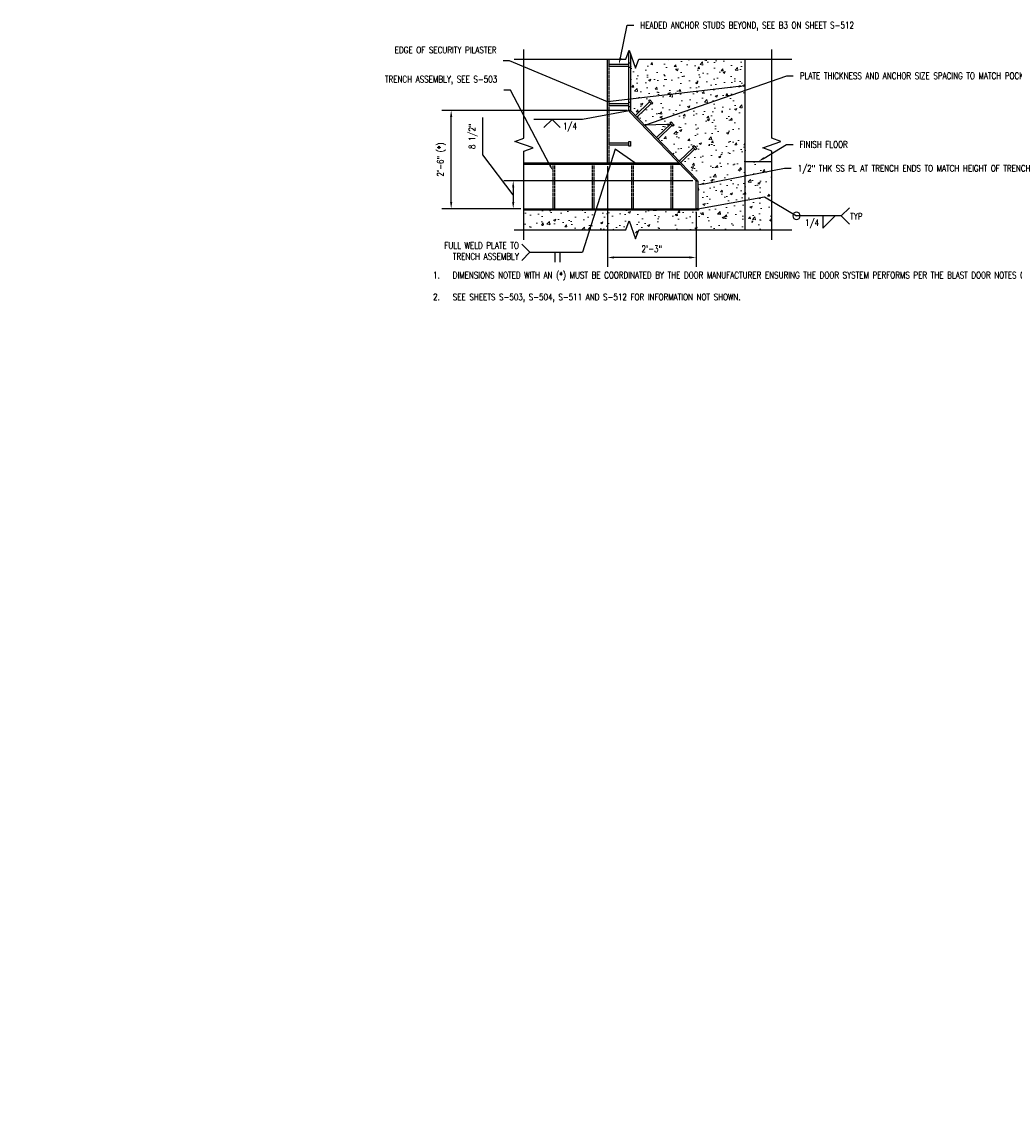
# Model space of a CAD drawing. Header units: inches. Extents: x -364 to 2682, y 0 to 504.
# Tile 11 of 19: x 678 to 981, y 0 to 333. Entities that reach past the tile are written whole.
import ezdxf
from ezdxf import colors
from ezdxf.entities.mleader import LeaderData, LeaderLine
from ezdxf.enums import TextEntityAlignment as Align
from ezdxf.math import Vec2, Vec3

# ---------------------------------------------------------------- set-up
doc = ezdxf.new("R2010")
doc.units = ezdxf.units.IN
doc.header["$MEASUREMENT"] = 0
doc.linetypes.add('HIDDEN', pattern=[0.375, 0.25, -0.125])
doc.linetypes.add('HIDDEN2', pattern=[0.1875, 0.125, -0.0625])
for name, color, linetype in [('S-ANNO-DIMS', 1, 'Continuous'), ('S-ANNO-TEXT', 2, 'Continuous'), ('S-DETL-LIGHT', 2, 'Continuous'), ('S-DETL-MEDM', 3, 'Continuous')]:
    doc.layers.add(name, color=color, linetype=linetype)
doc.layers.add('S-ANNO-PATT', color=1, linetype='Continuous', lineweight=18)
doc.layers.add('S-ANNO-SYMB', color=2, linetype='Continuous', lineweight=25)
doc.styles.add('Annotative', font='romans.shx', dxfattribs={"width": 0.8, "height": 0.125})
doc.styles.get("Standard").update_dxf_attribs({"font": 'romans.shx', "width": 0.8})
doc.dimstyles.new('Annotative', dxfattribs={"dimscale": 0, "dimtxt": 0.125, "dimasz": 0.125, "dimexe": 0.179688, "dimexo": 0.0625, "dimgap": 0.09, "dimtad": 1, "dimdec": 3, "dimzin": 3, "dimdsep": 46, "dimlunit": 4, "dimtxsty": 'Annotative', "dimcen": 0.09, "dimclrt": 2, "dimazin": 2, "dimtfac": 1, "dimtdec": 3, "dimtmove": 1, "dimatfit": 3, "dimfxl": 1, "dimtfill": 1, "dimfrac": 2, "dimtolj": 1, "dimtzin": 0, "dimarcsym": 0})
doc.dimstyles.new('ISO-25', dxfattribs={"dimtxt": 2.5, "dimasz": 2.5, "dimexe": 1.25, "dimexo": 0.625, "dimtad": 1, "dimtxsty": 'Standard', "dimcen": 2.5, "dimadec": 0, "dimazin": 0, "dimtfac": 1, "dimtmove": 0, "dimatfit": 3, "dimfxl": 1, "dimarcsym": 0})

# ---------------------------------------------------------------- blocks, each defined once
blk = doc.blocks.new('*D88')
at = {"layer": 'S-ANNO-DIMS', "color": 0, "lineweight": -2, "transparency": 16777216}
for p, q in [((856.64, 289.27), (856.64, 258.52)), ((883.64, 275.27), (883.64, 258.52)), ((881.64, 261.39), (858.64, 261.39))]:
    blk.add_line(p, q, dxfattribs=at)
at = {"layer": 'S-ANNO-DIMS', "color": 0, "transparency": 16777216}
for points in [[(858.64, 261.73), (858.64, 261.06), (856.64, 261.39)], [(881.64, 261.73), (881.64, 261.06), (883.64, 261.39)]]:
    blk.add_solid(points, dxfattribs=at)
at = {"layer": 'S-ANNO-DIMS', "color": 2, "lineweight": -3, "transparency": 16777216, "insert": (870.14, 264.02), "char_height": 2, "attachment_point": 5, "style": 'Annotative', "bg_fill": 3, "box_fill_scale": 1.25, "bg_fill_color": 256, "bg_fill_true_color": 13158600, "bg_fill_transparency": 0}
blk.add_mtext('\\A1;2\'-3"', dxfattribs=at)
blk = doc.blocks.new('*D89')
at = {"layer": 'S-ANNO-DIMS', "color": 0, "lineweight": -2, "transparency": 16777216}
for p, q in [((818.59, 292.66), (818.59, 304.07)), ((827.86, 280.52), (818.59, 292.66)), ((882.64, 284.77), (824.98, 284.77)), ((827.86, 282.77), (827.86, 278.27)), ((830.15, 276.27), (824.98, 276.27))]:
    blk.add_line(p, q, dxfattribs=at)
at = {"layer": 'S-ANNO-DIMS', "color": 0, "transparency": 16777216}
for points in [[(827.52, 282.77), (828.19, 282.77), (827.86, 284.77)], [(827.52, 278.27), (828.19, 278.27), (827.86, 276.27)]]:
    blk.add_solid(points, dxfattribs=at)
at = {"layer": 'S-ANNO-DIMS', "color": 2, "lineweight": -3, "transparency": 16777216, "insert": (815.62, 298.36), "char_height": 2, "attachment_point": 5, "rotation": 90, "style": 'Annotative', "bg_fill": 3, "box_fill_scale": 1.25, "bg_fill_color": 256, "bg_fill_true_color": 13158600, "bg_fill_transparency": 0}
blk.add_mtext('\\A1;8 1/2"', dxfattribs=at)
blk = doc.blocks.new('*U8')
for p, q in [((13, 0), (13, -5)), ((13, -5), (18, 0))]:
    blk.add_line(p, q)
blk.add_attdef('SIZE', text='', height=3).set_placement((10.5, -0.72), align=Align.TOP_RIGHT)
blk.add_attdef('SPACING', text='', height=3).set_placement((18.32, -0.72), align=Align.TOP_LEFT)
blk = doc.blocks.new('*U87')
blk.add_circle((0, 0), 2.25)
blk = doc.blocks.new('*D90')
at = {"layer": 'S-ANNO-DIMS', "color": 0, "lineweight": -2, "transparency": 16777216}
for p, q in [((862.64, 306.27), (806.05, 306.27)), ((808.92, 278.27), (808.92, 304.27)), ((830.15, 276.27), (806.05, 276.27))]:
    blk.add_line(p, q, dxfattribs=at)
at = {"layer": 'S-ANNO-DIMS', "color": 0, "transparency": 16777216}
for points in [[(808.59, 304.27), (809.25, 304.27), (808.92, 306.27)], [(808.59, 278.27), (809.25, 278.27), (808.92, 276.27)]]:
    blk.add_solid(points, dxfattribs=at)
at = {"layer": 'S-ANNO-DIMS', "color": 2, "lineweight": -3, "transparency": 16777216, "insert": (805.96, 291.27), "char_height": 2, "attachment_point": 5, "rotation": 90, "style": 'Annotative', "bg_fill": 3, "box_fill_scale": 1.25, "bg_fill_color": 256, "bg_fill_true_color": 13158600, "bg_fill_transparency": 0}
blk.add_mtext('\\A1;2\'-6" (*)', dxfattribs=at)
blk = doc.blocks.new('*U85')
for p in [(10.5, -5), (20.5, -5)]:
    blk.add_line(p, (15.5, 0))
blk.add_attdef('SIZE', text='', height=3).set_placement((10.5, -0.72), align=Align.TOP_RIGHT)
blk.add_attdef('SPACING', text='', height=3).set_placement((18.32, -0.72), align=Align.TOP_LEFT)
blk = doc.blocks.new('*U86')
for p, q in [((14, 0), (14, -6)), ((17, 0), (17, -6))]:
    blk.add_line(p, q)
blk.add_attdef('SIZE', text='', height=3).set_placement((10.5, -0.72), align=Align.TOP_RIGHT)
blk.add_attdef('SPACING', text='', height=3).set_placement((18.32, -0.72), align=Align.TOP_LEFT)

msp = doc.modelspace()

# ---------------------------------------------------------------- hatches: boundary and pattern name
at = {"layer": 'S-ANNO-PATT'}
h = msp.add_hatch(dxfattribs=at)
h.set_pattern_fill('AR-CONC', color=8)
h.set_pattern_definition([(50, (2214.7457, -123.041), (7.172602, -0.627521), [0.75, -8.25]), (355, (2214.746, -123.041), (-1.387513, 7.52192), [0.6, -6.6]), (100.45144, (2215.3434, -123.0935), (5.78509, 6.8944), [0.637402, -7.01142]), (46.1842, (2214.746, -121.041), (10.672413, -1.655193), [1.125, -12.375]), (96.6356, (2215.635, -121.179), (9.34662, 9.741186), [0.9561, -10.51714]), (351.1842, (2214.746, -121.041), (9.34662, 9.74119), [0.9, -9.9]), (21, (2215.7457, -121.541), (5.96907, -4.02619), [0.75, -8.25]), (326, (2215.746, -121.541), (2.433153, 7.2515), [0.6, -6.6]), (71.45144, (2216.243, -121.877), (8.402224, 3.22531), [0.637402, -7.01142]), (37.5, (2214.7457, -123.0412), (0.1215986, 3.3289385), [0, -6.52, 0, -6.7, 0, -6.625]), (7.5, (2214.7457, -123.0412), (2.630695, 3.944117), [0, -3.82, 0, -6.37, 0, -2.525]), (327.5, (2212.5157, -123.0412), (5.3382244, -0.2255487), [0, -2.5, 0, -7.8, 0, -10.35]), (317.5, (2211.5157, -123.041), (5.831862, 1.00105), [0, -3.25, 0, -5.18, 0, -7.35])])
h.paths.add_polyline_path([(898.6408, 290.6902), (898.6408, 321.8614), (866.2008, 321.8614), (865.2008, 319.1139), (863.6408, 323.4), (863.6408, 306.2752), (865.1625, 304.6941), (869.4855, 308.8548), (869.2398, 309.1101), (869.5802, 309.4378), (870.5084, 308.4733), (870.168, 308.1457), (869.9223, 308.401), (865.5993, 304.2403), (871.5988, 298.0068), (875.9233, 302.1689), (875.6775, 302.4242), (876.0179, 302.7518), (876.9462, 301.7874), (876.6058, 301.4597), (876.3601, 301.715), (872.0357, 297.5529), (878.5215, 290.8142), (882.8445, 294.9749), (882.5988, 295.2302), (882.9392, 295.5578), (883.8674, 294.5934), (883.527, 294.2657), (883.2813, 294.521), (878.9583, 290.3603), (884.0026, 285.1192), (883.6442, 284.7742), (884.1408, 284.7742), (884.1408, 276.2742), (884.3908, 276.2742), (884.3908, 275.7742), (831.1465, 275.7742), (831.1465, 269.7742), (862.2008, 269.7742), (863.2008, 272.5217), (865.2008, 267.0267), (866.2008, 269.7742), (906.793, 269.7742), (906.793, 290.6902)])

# ---------------------------------------------------------------- linework, layer by layer
at = {"layer": 'S-ANNO-DIMS', "lineweight": -3}
msp.add_line((856.6408, 290.2742), (856.6408, 321.8614), dxfattribs=at)
at = {"layer": 'S-ANNO-DIMS', "linetype": 'HIDDEN', "lineweight": -3}
msp.add_line((857.1408, 290.2742), (857.1408, 321.8614), dxfattribs=at)
at = {"layer": 'S-ANNO-DIMS', "linetype": 'HIDDEN2', "lineweight": -3}
for p, q in [((857.1408, 320.3827), (863.1408, 320.3827)), ((857.1408, 319.7528), (863.1408, 319.7528)), ((857.1408, 308.3827), (863.1408, 308.3827)), ((857.1408, 307.7528), (863.1408, 307.7528)), ((857.1408, 296.3827), (863.1408, 296.3827)), ((857.1408, 295.7528), (863.1408, 295.7528))]:
    msp.add_line(p, q, dxfattribs=at)
at = {"layer": 'S-ANNO-DIMS', "linetype": 'HIDDEN', "lineweight": -3}
for points in [[(863.6132, 319.3985), (863.1408, 319.3985), (863.1408, 320.7371), (863.6132, 320.7371)], [(863.6132, 307.3985), (863.1408, 307.3985), (863.1408, 308.7371), (863.6132, 308.7371)], [(863.6132, 295.3985), (863.1408, 295.3985), (863.1408, 296.7371), (863.6132, 296.7371)]]:
    msp.add_lwpolyline(points, close=True, dxfattribs=at)
at = {"layer": 'S-ANNO-SYMB', "linetype": 'Continuous', "lineweight": -3}
for p, q in [((927.9602, 274.0781), (914.2799, 274.0781)), ((832.9745, 262.9866), (848.9722, 262.9866))]:
    msp.add_line(p, q, dxfattribs=at)
at = {"layer": 'S-ANNO-SYMB', "lineweight": -3}
for p, q in [((930.4602, 276.5781), (927.9602, 274.0781)), ((930.4602, 271.5781), (927.9602, 274.0781)), ((830.4745, 265.4866), (832.9745, 262.9866)), ((830.4745, 260.4866), (832.9745, 262.9866))]:
    msp.add_line(p, q, dxfattribs=at)
for points in [[(828.1465, 321.8614), (862.2008, 321.8614), (863.2008, 324.6088), (865.2008, 319.1139), (866.2008, 321.8614), (912.8801, 321.8614)], [(906.793, 266.7742), (906.793, 293.8178), (904.0455, 294.8178), (909.5405, 296.8178), (906.793, 297.8178), (906.793, 324.8614)]]:
    msp.add_lwpolyline(points, dxfattribs=at)
at = {"layer": 'S-DETL-LIGHT', "color": 2, "linetype": 'Continuous', "lineweight": -3}
for p, q in [((865.1625, 304.6941), (869.4855, 308.8548)), ((865.5993, 304.2403), (869.9223, 308.401)), ((871.6003, 298.0082), (875.9233, 302.1689)), ((872.0371, 297.5543), (876.3601, 301.715)), ((878.5215, 290.8142), (882.8445, 294.9749)), ((878.9583, 290.3603), (883.2813, 294.521))]:
    msp.add_line(p, q, dxfattribs=at)
at = {"layer": 'S-DETL-MEDM', "color": 3, "linetype": 'Continuous', "lineweight": -3}
for p, q in [((898.6408, 269.7742), (898.6408, 321.8614)), ((898.6408, 290.6902), (906.793, 290.6902))]:
    msp.add_line(p, q, dxfattribs=at)
for points in [[(863.6408, 323.4), (863.6408, 306.2742), (863.1408, 306.2742), (863.1408, 324.4439)], [(878.8284, 289.7742), (831.1465, 289.7742), (831.1465, 290.2742), (878.3472, 290.2742)]]:
    msp.add_lwpolyline(points, dxfattribs=at)
at = {"layer": 'S-DETL-MEDM', "color": 2, "linetype": 'Continuous', "lineweight": -3}
for points in [[(870.5084, 308.4733), (870.168, 308.1457), (869.2398, 309.1101), (869.5802, 309.4378)], [(876.9462, 301.7874), (876.6058, 301.4597), (875.6775, 302.4242), (876.0179, 302.7518)], [(883.8674, 294.5934), (883.527, 294.2657), (882.5988, 295.2302), (882.9392, 295.5578)]]:
    msp.add_lwpolyline(points, close=True, dxfattribs=at)
at = {"layer": 'S-DETL-MEDM', "color": 3, "linetype": 'Continuous', "lineweight": -3}
for points in [[(883.6424, 284.7725), (863.281, 305.928), (863.6413, 306.2747), (884.0026, 285.1192)], [(884.1408, 276.2742), (883.6408, 276.2742), (883.6408, 284.7742), (884.1408, 284.7742)], [(884.3908, 275.7742), (831.1465, 275.7742), (831.1465, 276.2742), (884.3908, 276.2742)]]:
    msp.add_lwpolyline(points, close=True, dxfattribs=at)

# ---------------------------------------------------------------- block references
at = {"layer": 'S-ANNO-SYMB', "linetype": 'Continuous', "lineweight": -3}
for name, p, xscale, yscale, zscale in [('*U87', (914.2799, 274.0781), -0.5, 0.5, 0.5), ('*U8', (912.575, 274.0781), 0.75, 0.75, 0.75), ('*U86', (849.0978, 262.9866), -0.5, 0.5, 0.5)]:
    msp.add_blockref(name, p, dxfattribs=dict(at, xscale=xscale, yscale=yscale, zscale=zscale))

# ---------------------------------------------------------------- texts
at = {"layer": 'S-ANNO-TEXT', "lineweight": -3, "insert": (829.5934, 266.0477), "char_height": 2, "width": 27.682513, "attachment_point": 3, "style": 'Annotative'}
msp.add_mtext('FULL WELD PLATE TO TRENCH ASSEMBLY', dxfattribs=at)

# ---------------------------------------------------------------- leaders
at = {"layer": 'S-ANNO-TEXT', "linetype": 'Continuous', "lineweight": -3}
ml = msp.add_multileader_mtext('Standard', dxfattribs=at)
ml.set_content('HEADED ANCHOR STUDS BEYOND, SEE B3 ON SHEET S-512', color=2, style='Annotative')
ml.set_leader_properties(color=1)
ml.build(insert=Vec2(0, 0))
ml.multileader.update_dxf_attribs({"text_right_attachment_type": 3, "dogleg_length": 0.125, "arrow_head_size": 2, "scale": 16})
ctx = ml.context
ctx.base_point, ctx.scale, ctx.char_height, ctx.arrow_head_size, ctx.plane_origin = Vec3(864.6288, 332.2469), 16, 2, 2, Vec3(1722.048, -556.9319)
ctx.right_attachment = 3
notes = []
notes.append((ctx, [(1, (1, 1, 0), (862.6288, 332.2469), (1, 0), 2, [(0, [(860.1408, 320.3827)], 0, [])])]))
ctx.mtext.insert, ctx.mtext.width, ctx.mtext.defined_height = Vec3(866.6288, 333.2469), 28.87889, 21.2951
ml = msp.add_multileader_mtext('Standard', dxfattribs=at)
ml.set_content('EDGE OF SECURITY PILASTER', color=2, style='Annotative')
ml.set_leader_properties(color=1)
ml.build(insert=Vec2(0, 0))
ml.multileader.update_dxf_attribs({"text_right_attachment_type": 3, "dogleg_length": 0.125, "arrow_head_size": 2, "scale": 16})
ctx = ml.context
ctx.base_point, ctx.scale, ctx.char_height, ctx.arrow_head_size, ctx.plane_origin = Vec3(797.9118, 324.699), 16, 2, 2, Vec3(1722.048, -573.0807)
ctx.right_attachment, ctx.text_align_type = 3, 2
notes.append((ctx, [(0, (1, 1, 0), (826.769, 321.3657), (-1, 0), 2, [(1, [(898.6408, 313.8015), (856.6408, 308.8825)], 0, [])])]))
ctx.mtext.insert, ctx.mtext.width, ctx.mtext.defined_height, ctx.mtext.alignment = Vec3(822.769, 325.699), 23.060236, 21.2951, 3
ml = msp.add_multileader_mtext('Standard', dxfattribs=at)
ml.set_content('TRENCH ASSEMBLY, SEE S-503', color=2, style='Annotative')
ml.set_leader_properties(color=1)
ml.build(insert=Vec2(0, 0))
ml.multileader.update_dxf_attribs({"text_right_attachment_type": 3, "dogleg_length": 0.125, "arrow_head_size": 2, "scale": 16})
ctx = ml.context
ctx.base_point, ctx.scale, ctx.char_height, ctx.arrow_head_size, ctx.plane_origin = Vec3(797.8173, 315.7757), 16, 2, 2, Vec3(1710.048, -556.5168)
ctx.right_attachment, ctx.text_align_type = 3, 2
notes.append((ctx, [(0, (1, 1, 0), (826.9792, 312.4424), (-1, 0), 2, [(0, [(839.9875, 287.791)], 0, [])])]))
ctx.mtext.insert, ctx.mtext.width, ctx.mtext.defined_height, ctx.mtext.alignment = Vec3(822.9792, 316.7757), 25.012545, 21.2951, 3
ml = msp.add_multileader_mtext('Standard', dxfattribs=at)
ml.set_content('PLATE THICKNESS AND ANCHOR SIZE SPACING TO MATCH POCKET WELDMENT B3 ON SHEET S-512', color=2, style='Annotative')
ml.set_leader_properties(color=1)
ml.build(insert=Vec2(0, 0))
ml.multileader.update_dxf_attribs({"text_right_attachment_type": 3, "dogleg_length": 0.125, "arrow_head_size": 2, "scale": 16})
ctx = ml.context
ctx.base_point, ctx.scale, ctx.char_height, ctx.arrow_head_size, ctx.plane_origin = Vec3(913.3226, 316.823), 16, 2, 2, Vec3(1794.3736, -567.3929)
ctx.right_attachment = 3
notes.append((ctx, [(1, (1, 1, 0), (911.3226, 316.823), (1, 0), 2, [(1, [(876.7477, 301.9936), (867.9981, 301.7479)], 0, [])])]))
ctx.mtext.insert, ctx.mtext.width, ctx.mtext.defined_height = Vec3(915.3226, 317.823), 22.889457, 21.2951
ml = msp.add_multileader_mtext('Standard', dxfattribs=at)
ml.set_content('FINISH FLOOR', color=2, style='Annotative')
ml.set_leader_properties(color=1)
ml.build(insert=Vec2(0, 0))
ml.multileader.update_dxf_attribs({"text_right_attachment_type": 3, "dogleg_length": 0.125, "arrow_head_size": 2, "scale": 16})
ctx = ml.context
ctx.base_point, ctx.scale, ctx.char_height, ctx.arrow_head_size, ctx.plane_origin = Vec3(913.2736, 295.8687), 16, 2, 2, Vec3(1793.969, -599.6635)
ctx.right_attachment = 3
notes.append((ctx, [(1, (1, 1, 0), (911.2736, 295.8687), (1, 0), 2, [(0, [(902.6796, 290.6902)], 0, [])])]))
ctx.mtext.insert, ctx.mtext.width, ctx.mtext.defined_height = Vec3(915.2736, 296.8687), 17.390509, 21.2951
ml = msp.add_multileader_mtext('Standard', dxfattribs=at)
ml.set_content('1/2" THK SS PL AT TRENCH ENDS TO MATCH HEIGHT OF TRENCH', color=2, style='Annotative')
ml.set_leader_properties(color=1)
ml.build(insert=Vec2(0, 0))
ml.multileader.update_dxf_attribs({"text_right_attachment_type": 3, "dogleg_length": 0.125, "arrow_head_size": 2, "scale": 16})
ctx = ml.context
ctx.base_point, ctx.scale, ctx.char_height, ctx.arrow_head_size, ctx.plane_origin = Vec3(912.6773, 288.5943), 16, 2, 2, Vec3(1793.969, -610.6514)
ctx.right_attachment = 3
notes.append((ctx, [(1, (1, 1, 0), (910.6773, 288.5943), (1, 0), 2, [(0, [(884.1408, 283.5243)], 0, [])])]))
ctx.mtext.insert, ctx.mtext.width, ctx.mtext.defined_height = Vec3(914.6773, 289.5943), 22.581933, 21.0569
ml = msp.add_multileader_mtext('Standard', dxfattribs=at)
ml.set_content('\\pxi-3,l3,t3;1.^IDIMENSIONS NOTED WITH AN (*) MUST BE COORDINATED BY THE DOOR MANUFACTURER ENSURING THE DOOR SYSTEM PERFORMS PER THE BLAST DOOR NOTES ON SHEET S-003. \\P\\pi0,l0,tz;\\P\\pi-3,l3,t3;2.^ISEE SHEETS S-503, S-504, S-511 AND S-512 FOR INFORMATION NOT SHOWN.', color=2, style='Annotative')
ml.set_leader_properties(color=1)
ml.build(insert=Vec2(0, 0))
ml.multileader.update_dxf_attribs({"text_right_attachment_type": 6, "dogleg_length": 0.125, "arrow_head_size": 8, "scale": 16})
ctx = ml.context
ctx.base_point, ctx.scale, ctx.char_height, ctx.arrow_head_size, ctx.plane_origin = Vec3(801.4005, 255.8056), 16, 2, 8, Vec3(-73.4369, -634.2455)
ctx.right_attachment = 6
notes.append((ctx, [(0, (0, 0, 0), (0, 0), (1, 0), 1, [])]))
ctx.mtext.insert, ctx.mtext.width, ctx.mtext.defined_height = Vec3(803.4005, 256.9961), 117.442194, 21.2951
for ctx, leaders in notes:
    for number, flags, end, landing, length, lines in leaders:
        leader = LeaderData()
        leader.index, (leader.has_last_leader_line, leader.has_dogleg_vector, leader.attachment_direction) = number, flags
        leader.last_leader_point, leader.dogleg_vector, leader.dogleg_length = Vec3(end), Vec3(landing), length
        for number, points, colour, breaks in lines:
            line = LeaderLine()
            line.index, line.vertices, line.color, line.breaks = number, Vec3.list(points), colors.encode_raw_color(colour), breaks
            leader.lines.append(line)
        ctx.leaders.append(leader)

# ---------------------------------------------------------------- next in the draw order: dimensions: what is measured, and where the dimension line sits
at = {"layer": 'S-ANNO-DIMS', "lineweight": -3}
dim = msp.add_linear_dim(base=(856.6408, 261.3933), p1=(883.6408, 276.2742), p2=(856.6408, 290.2742), angle=180, dimstyle='Annotative', override={"dimtxt": 0.125, "dimpost": '\\X', "dimclrt": 2}, dxfattribs=at)
dim.commit()
dim.dimension.update_dxf_attribs({"geometry": '*D88', "text_midpoint": (870.1408, 264.0238)})

# ---------------------------------------------------------------- next in the draw order: linework, layer by layer
at = {"layer": 'S-ANNO-SYMB', "lineweight": -3}
msp.add_lwpolyline([(828.1465, 269.7742), (862.2008, 269.7742), (863.2008, 272.5217), (865.2008, 267.0267), (866.2008, 269.7742), (912.8801, 269.7742)], dxfattribs=at)

# ---------------------------------------------------------------- next in the draw order: dimensions: what is measured, and where the dimension line sits
at = {"layer": 'S-ANNO-DIMS', "lineweight": -3}
dim = msp.add_linear_dim(base=(827.858, 276.2742), p1=(883.6408, 284.7742), p2=(831.1465, 276.2742), angle=90, dimstyle='Annotative', override={"dimtxt": 0.125, "dimpost": '\\X', "dimclrt": 2}, dxfattribs=at)
dim.commit()
dim.dimension.update_dxf_attribs({"geometry": '*D89', "text_midpoint": (818.5856, 294.0964), "dimtype": 160})

# ---------------------------------------------------------------- next in the draw order: leaders
at = {"layer": 'S-ANNO-SYMB', "linetype": 'Continuous', "lineweight": -3}
ml = msp.add_multileader_mtext('Standard', dxfattribs=at)
ml.set_content('1/4', color=2, style='Annotative')
ml.set_leader_properties(color=1)
ml.build(insert=Vec2(0, 0))
ml.multileader.update_dxf_attribs({"text_right_attachment_type": 3, "dogleg_length": 0.125, "arrow_head_size": 2, "scale": 16})
ctx = ml.context
ctx.base_point, ctx.scale, ctx.char_height, ctx.arrow_head_size, ctx.plane_origin = Vec3(915.0764, 271.6885), 16, 2, 2, Vec3(1809.0203, -624.6977)
ctx.right_attachment, ctx.text_align_type = 3, 2
notes = []
notes.append((ctx, [(0, (0, 0, 0), (0, 0), (1, 0), 1, [])]))
ctx.mtext.insert, ctx.mtext.width, ctx.mtext.defined_height, ctx.mtext.alignment = Vec3(921.1906, 273.0219), 75.724966, 21.2951, 3
for ctx, leaders in notes:
    for number, flags, end, landing, length, lines in leaders:
        leader = LeaderData()
        leader.index, (leader.has_last_leader_line, leader.has_dogleg_vector, leader.attachment_direction) = number, flags
        leader.last_leader_point, leader.dogleg_vector, leader.dogleg_length = Vec3(end), Vec3(landing), length
        for number, points, colour, breaks in lines:
            line = LeaderLine()
            line.index, line.vertices, line.color, line.breaks = number, Vec3.list(points), colors.encode_raw_color(colour), breaks
            leader.lines.append(line)
        ctx.leaders.append(leader)

# ---------------------------------------------------------------- next in the draw order: linework, layer by layer
at = {"layer": 'S-ANNO-DIMS', "linetype": 'HIDDEN', "lineweight": -3}
for p, q in [((875.9875, 289.7742), (875.9875, 276.2742)), ((876.4875, 289.7742), (876.4875, 276.2742))]:
    msp.add_line(p, q, dxfattribs=at)
at = {"layer": 'S-ANNO-SYMB', "lineweight": -3}
msp.add_lwpolyline([(831.1465, 266.7742), (831.1465, 293.8178), (833.894, 294.8178), (828.3991, 296.8178), (831.1465, 297.8178), (831.1465, 324.8614)], dxfattribs=at)

# ---------------------------------------------------------------- next in the draw order: leaders
at = {"layer": 'S-ANNO-SYMB', "linetype": 'Continuous', "lineweight": -3}
msp.add_leader([(884.1408, 276.2742), (904.5153, 279.91), (914.2799, 274.0781)], dimstyle='ISO-25', override={"dimscale": 0, "dimtxt": 0.15625, "dimasz": 0.125, "dimgap": 0.625, "dimtad": 0}, dxfattribs=at)
ml = msp.add_multileader_mtext('Standard', dxfattribs=at)
ml.set_content('TYP', color=2, style='Annotative')
ml.set_leader_properties(color=1)
ml.build(insert=Vec2(0, 0))
ml.multileader.update_dxf_attribs({"text_right_attachment_type": 6, "dogleg_length": 0.125, "arrow_head_size": 8, "scale": 16})
ctx = ml.context
ctx.base_point, ctx.scale, ctx.char_height, ctx.arrow_head_size, ctx.plane_origin = Vec3(928.5677, 273.9372), 16, 2, 8, Vec3(1815.9313, -625.8078)
ctx.right_attachment, ctx.text_align_type = 6, 2
notes = []
notes.append((ctx, [(0, (0, 0, 0), (0, 0), (1, 0), 1, [])]))
ctx.mtext.insert, ctx.mtext.width, ctx.mtext.defined_height, ctx.mtext.alignment = Vec3(934.4534, 274.9372), 75.724966, 21.2951, 3
for ctx, leaders in notes:
    for number, flags, end, landing, length, lines in leaders:
        leader = LeaderData()
        leader.index, (leader.has_last_leader_line, leader.has_dogleg_vector, leader.attachment_direction) = number, flags
        leader.last_leader_point, leader.dogleg_vector, leader.dogleg_length = Vec3(end), Vec3(landing), length
        for number, points, colour, breaks in lines:
            line = LeaderLine()
            line.index, line.vertices, line.color, line.breaks = number, Vec3.list(points), colors.encode_raw_color(colour), breaks
            leader.lines.append(line)
        ctx.leaders.append(leader)

# ---------------------------------------------------------------- next in the draw order: dimensions: what is measured, and where the dimension line sits
at = {"layer": 'S-ANNO-DIMS', "lineweight": -3}
dim = msp.add_linear_dim(base=(808.92162, 306.27468), p1=(831.14654, 276.27421), p2=(863.64127, 306.27468), angle=90, text='<> (*)', dimstyle='Annotative', override={"dimtxt": 0.125, "dimpost": '\\X', "dimclrt": 2}, dxfattribs=at)
dim.commit()
dim.dimension.update_dxf_attribs({"geometry": '*D90', "text_midpoint": (805.95781, 291.27445)})

# ---------------------------------------------------------------- next in the draw order: linework, layer by layer
at = {"layer": 'S-ANNO-DIMS', "linetype": 'HIDDEN', "lineweight": -3}
for p, q in [((839.9875, 289.7742), (839.9875, 276.2742)), ((840.4875, 289.7742), (840.4875, 276.2742)), ((851.9875, 289.7742), (851.9875, 276.2742)), ((852.4875, 289.7742), (852.4875, 276.2742)), ((863.9875, 289.7742), (863.9875, 276.2742)), ((864.4875, 289.7742), (864.4875, 276.2742))]:
    msp.add_line(p, q, dxfattribs=at)

# ---------------------------------------------------------------- next in the draw order: block references
at = {"layer": 'S-ANNO-SYMB', "linetype": 'Continuous', "lineweight": -3, "xscale": -0.5, "yscale": 0.5, "zscale": 0.5}
msp.add_blockref('*U85', (847.4694, 303.5148), dxfattribs=at)

# ---------------------------------------------------------------- next in the draw order: leaders
at = {"layer": 'S-ANNO-SYMB', "linetype": 'Continuous', "lineweight": -3}
for points in [[(863.2131, 306.1162), (848.9722, 303.5148), (834.1909, 303.5148)], [(864.9376, 290.2742), (858.9543, 294.4665), (848.9722, 262.9866)]]:
    msp.add_leader(points, dimstyle='ISO-25', override={"dimscale": 0, "dimtxt": 0.15625, "dimasz": 0.125, "dimgap": 0.625, "dimtad": 0}, dxfattribs=at)
ml = msp.add_multileader_mtext('Standard', dxfattribs=at)
ml.set_content('1/4', color=2, style='Annotative')
ml.set_leader_properties(color=1)
ml.build(insert=Vec2(0, 0))
ml.multileader.update_dxf_attribs({"text_right_attachment_type": 3, "dogleg_length": 0.125, "arrow_head_size": 2, "scale": 16})
ctx = ml.context
ctx.base_point, ctx.scale, ctx.char_height, ctx.arrow_head_size, ctx.plane_origin = Vec3(841.1864, 301.1252), 16, 2, 2, Vec3(1742.2398, -595.261)
ctx.right_attachment, ctx.text_align_type = 3, 2
notes = []
notes.append((ctx, [(0, (0, 0, 0), (0, 0), (1, 0), 1, [])]))
ctx.mtext.insert, ctx.mtext.width, ctx.mtext.defined_height, ctx.mtext.alignment = Vec3(847.3006, 302.4585), 75.724966, 21.2951, 3
for ctx, leaders in notes:
    for number, flags, end, landing, length, lines in leaders:
        leader = LeaderData()
        leader.index, (leader.has_last_leader_line, leader.has_dogleg_vector, leader.attachment_direction) = number, flags
        leader.last_leader_point, leader.dogleg_vector, leader.dogleg_length = Vec3(end), Vec3(landing), length
        for number, points, colour, breaks in lines:
            line = LeaderLine()
            line.index, line.vertices, line.color, line.breaks = number, Vec3.list(points), colors.encode_raw_color(colour), breaks
            leader.lines.append(line)
        ctx.leaders.append(leader)

doc.saveas('drawing.dxf')
